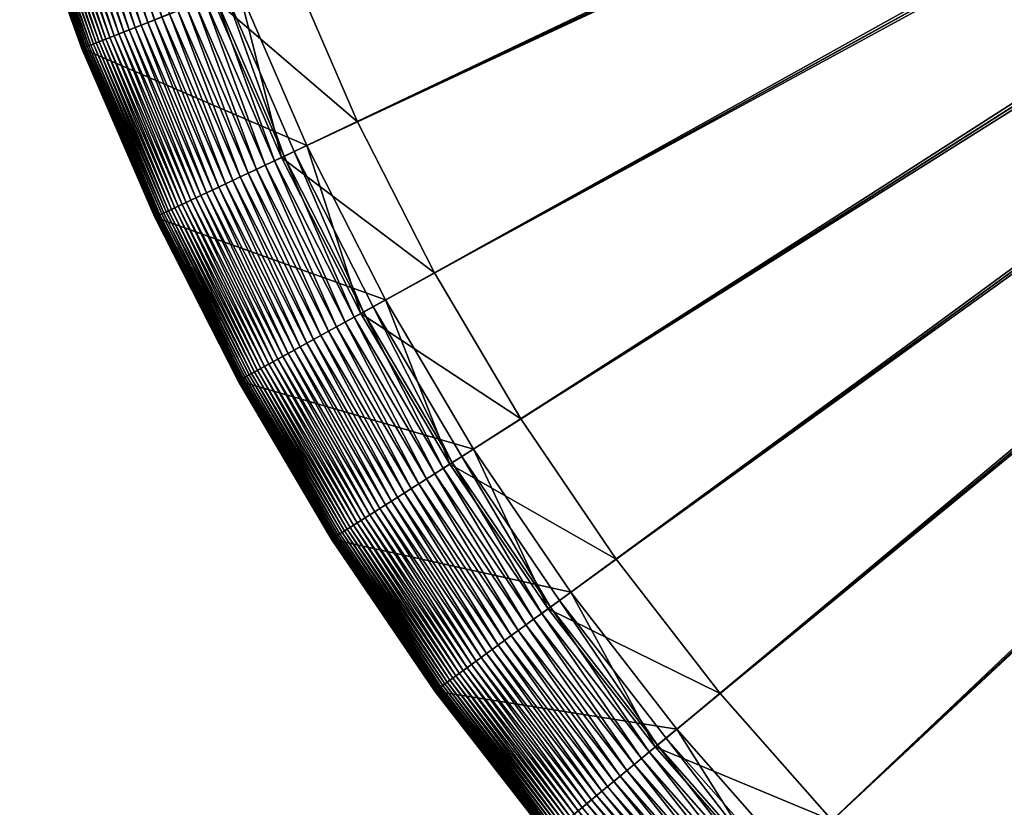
# Model space of a CAD drawing. Header units: millimetres. Extents: x -38.8 to 49.8, y -3.5 to 19.4.
# Tile 197 of 256: x -6.6 to -5.4, y -2.2 to -1.3. Entities that reach past the tile are written whole.
import ezdxf

# ---------------------------------------------------------------- set-up
doc = ezdxf.new("R2010")
doc.units = ezdxf.units.MM
doc.layers.get('0').update_dxf_attribs({"true_color": 0x5890e1})

msp = doc.modelspace()

# ---------------------------------------------------------------- meshes
at = {"color": 206, "true_color": 0x6c0888}
mesh = msp.add_polyface(dxfattribs=at)
corners = [(-4.2589, -3.1772, -9.7854), (-3.2967, -0.2158, -9.7854), (-3.3101, -0.211, -9.7854), (-3.2967, -0.2158, -10.1714), (-4.4253, -3.0275, -10.1546), (-3.3101, -0.211, -10.1714), (-4.4564, -3.1061, -9.7854), (-3.3232, -0.2053, -9.7854), (-4.613, -2.9463, -10.1546), (-3.3232, -0.2053, -10.1714), (-4.649, -3.0227, -9.7854), (-3.3359, -0.1989, -9.7854), (-4.7953, -2.8534, -10.1546), (-3.3359, -0.1989, -10.1714), (-4.836, -2.9274, -9.7854), (-3.3482, -0.1916, -9.7854), (-4.9713, -2.7493, -10.1546), (-3.3482, -0.1916, -10.1714), (-5.0166, -2.8206, -9.7854), (-3.36, -0.1836, -9.7854), (-5.1405, -2.6343, -10.1546), (-3.36, -0.1836, -10.1714), (-5.1902, -2.7027, -9.7854), (-3.3712, -0.1749, -9.7854), (-5.3022, -2.5089, -10.1546), (-3.3712, -0.1749, -10.1714), (-5.356, -2.574, -9.7854), (-3.3819, -0.1654, -9.7854), (-5.4556, -2.3736, -10.1546), (-3.3819, -0.1654, -10.1714), (-5.5134, -2.4352, -9.7854), (-3.392, -0.1554, -9.7854), (-5.6002, -2.229, -10.1546), (-3.392, -0.1554, -10.1714), (-5.6618, -2.2868, -9.7854), (-3.4014, -0.1447, -9.7854), (-5.7355, -2.0756, -10.1546), (-3.4014, -0.1447, -10.1714), (-5.8006, -2.1294, -9.7854), (-3.4102, -0.1334, -9.7854), (-5.8609, -1.9139, -10.1546), (-3.4102, -0.1334, -10.1714), (-5.9292, -1.9636, -9.7854), (-3.4182, -0.1216, -9.7854), (-6.0472, -1.79, -9.7854), (-5.9759, -1.7447, -10.1546), (-3.4182, -0.1216, -10.1714), (-3.4255, -0.1093, -9.7854), (-6.154, -1.6094, -9.7854), (-6.08, -1.5687, -10.1546), (-3.4255, -0.1093, -10.1714), (-3.4319, -0.0966, -9.7854), (-6.2493, -1.4224, -9.7854), (-6.1729, -1.3864, -10.1546), (-3.4319, -0.0966, -10.1714), (-3.4376, -0.0835, -9.7854), (-6.3327, -1.2298, -9.7854), (-6.2541, -1.1987, -10.1546), (-3.4376, -0.0835, -10.1714), (-3.4424, -0.0701, -9.7854), (-6.4038, -1.0323, -9.7854), (-6.3234, -1.0062, -10.1546), (-3.4424, -0.0701, -10.1714), (-3.4464, -0.0564, -9.7854), (-6.4623, -0.8308, -9.7854), (-6.3805, -0.8098, -10.1546), (-3.4464, -0.0564, -10.1714), (-3.4495, -0.0425, -9.7854), (-6.5081, -0.626, -9.7854), (-6.4251, -0.6101, -10.1546), (-3.4495, -0.0425, -10.1714), (-3.4517, -0.0284, -9.7854), (-6.5409, -0.4187, -9.7854), (-6.4571, -0.4081, -10.1546), (-3.4517, -0.0284, -10.1714), (-3.4531, -0.0143, -9.7854), (-6.4763, -0.2045, -10.1546), (-3.4531, -0.0143, -10.1714), (-6.5607, -0.2098, -9.7854), (-3.4535, 0, -9.7854), (-6.4828, 0, -10.1546), (-3.4535, 0, -10.1714)]
mesh.append_faces([[corners[k] for k in face] for face in [(3, 4, 5), (5, 8, 9), (9, 12, 13), (13, 16, 17), (17, 20, 21), (21, 24, 25), (25, 28, 29), (29, 32, 33), (33, 36, 37), (37, 40, 41), (42, 43, 44), (41, 45, 46), (44, 47, 48), (46, 49, 50), (48, 51, 52), (50, 53, 54), (52, 55, 56), (54, 57, 58), (56, 59, 60), (58, 61, 62), (60, 63, 64), (62, 65, 66), (64, 67, 68), (66, 69, 70), (68, 71, 72), (70, 73, 74), (74, 76, 77), (77, 80, 81)]], dxfattribs={"vtx0": -1, "color": 206})
mesh.append_faces([[corners[k] for k in face] for face in [(0, 1, 2), (6, 2, 7), (10, 7, 11), (14, 11, 15), (18, 15, 19), (22, 19, 23), (26, 23, 27), (30, 27, 31), (34, 31, 35), (38, 35, 39), (37, 36, 40), (42, 39, 43), (41, 40, 45), (44, 43, 47), (46, 45, 49), (48, 47, 51), (50, 49, 53), (52, 51, 55), (54, 53, 57), (56, 55, 59), (58, 57, 61), (60, 59, 63), (62, 61, 65), (64, 63, 67), (66, 65, 69), (68, 67, 71), (70, 69, 73), (72, 71, 75), (74, 73, 76), (78, 75, 79), (77, 76, 80)]], dxfattribs={"vtx2": -1, "color": 206})
mesh = msp.add_polyface(dxfattribs=at)
corners = [(-3.2266, -3.3407, -9.7854), (-3.2408, -0.2265, -9.7854), (-3.4363, -3.3341, -9.7854), (-3.2266, -0.2269, -10.1714), (-3.2266, -3.2562, -10.1546), (-3.431, -3.2497, -10.1546), (-3.255, -0.2252, -9.7854), (-3.6453, -3.3143, -9.7854), (-3.2408, -0.2265, -10.1714), (-3.6347, -3.2305, -10.1546), (-3.2691, -0.2229, -9.7854), (-3.8526, -3.2815, -9.7854), (-3.255, -0.2252, -10.1714), (-3.8367, -3.1985, -10.1546), (-3.283, -0.2198, -9.7854), (-4.0574, -3.2357, -9.7854), (-3.2691, -0.2229, -10.1714), (-4.0364, -3.1539, -10.1546), (-3.2967, -0.2158, -9.7854), (-4.2589, -3.1772, -9.7854), (-3.283, -0.2198, -10.1714), (-4.2328, -3.0968, -10.1546), (-3.3101, -0.211, -9.7854), (-4.4564, -3.1061, -9.7854), (-3.2967, -0.2158, -10.1714), (-4.4253, -3.0275, -10.1546), (-3.3232, -0.2053, -9.7854), (-4.649, -3.0227, -9.7854), (-3.3101, -0.211, -10.1714), (-4.613, -2.9463, -10.1546), (-3.3359, -0.1989, -9.7854), (-4.836, -2.9274, -9.7854), (-3.3232, -0.2053, -10.1714), (-4.7953, -2.8534, -10.1546), (-3.3482, -0.1916, -9.7854), (-5.0166, -2.8206, -9.7854), (-3.3359, -0.1989, -10.1714), (-4.9713, -2.7493, -10.1546), (-5.0373, -2.8532, -9.7881), (-5.2056, -2.7239, -9.7866), (-5.2129, -2.7339, -9.7881), (-5.0307, -2.8428, -9.7866), (-5.1981, -2.7135, -9.7857), (-5.0238, -2.832, -9.7857), (-5.1902, -2.7027, -9.7854), (-3.36, -0.1836, -9.7854), (-3.3482, -0.1916, -10.1714), (-5.1405, -2.6343, -10.1546), (-5.0257, -2.8349, -10.408), (-5.2001, -2.7163, -10.408), (-5.1803, -2.689, -12.6111), (-5.2712, -2.8141, -9.8368), (-5.2674, -2.8089, -9.8303), (-5.4397, -2.6752, -9.8303), (-5.2633, -2.8032, -9.8241), (-5.4353, -2.6698, -9.8241), (-5.2589, -2.7972, -9.8183), (-5.4305, -2.6641, -9.8183), (-5.2542, -2.7908, -9.813), (-5.4254, -2.658, -9.813), (-5.2492, -2.7839, -9.808), (-5.42, -2.6514, -9.808), (-5.244, -2.7767, -9.8035), (-5.4143, -2.6445, -9.8035), (-5.2384, -2.769, -9.7994), (-5.4083, -2.6372, -9.7994), (-5.2325, -2.7609, -9.7958), (-5.4019, -2.6295, -9.7958), (-5.2263, -2.7523, -9.7927), (-5.3951, -2.6213, -9.7927), (-5.2197, -2.7433, -9.7902), (-5.388, -2.6128, -9.7902), (-5.3806, -2.6037, -9.7881), (-5.3728, -2.5943, -9.7866), (-5.3646, -2.5844, -9.7857), (-5.356, -2.574, -9.7854), (-3.3712, -0.1749, -9.7854), (-3.36, -0.1836, -10.1714), (-5.3022, -2.5089, -10.1546), (-5.3668, -2.587, -10.408), (-5.3452, -2.561, -12.6111), (-5.2994, -2.853, -12.7647), (-5.4745, -2.7173, -12.7647), (-3.3819, -0.1654, -9.7854), (-5.5134, -2.4352, -9.7854), (-3.3712, -0.1749, -10.1714), (-5.4556, -2.3736, -10.1546), (-3.392, -0.1554, -9.7854), (-5.6618, -2.2868, -9.7854), (-3.3819, -0.1654, -10.1714), (-5.6002, -2.229, -10.1546), (-3.4014, -0.1447, -9.7854), (-5.8006, -2.1294, -9.7854), (-3.392, -0.1554, -10.1714), (-5.7355, -2.0756, -10.1546), (-3.4102, -0.1334, -9.7854), (-5.9292, -1.9636, -9.7854)]
mesh.append_faces([[corners[k] for k in face] for face in [(0, 1, 2), (2, 6, 7), (7, 10, 11), (11, 14, 15), (15, 18, 19), (19, 22, 23), (23, 26, 27), (27, 30, 31), (31, 34, 35), (38, 39, 40), (41, 42, 39), (43, 44, 42), (35, 45, 44), (37, 49, 47), (48, 50, 49), (68, 71, 69), (70, 72, 71), (40, 73, 72), (39, 74, 73), (42, 75, 74), (44, 76, 75), (47, 79, 78), (49, 80, 79), (50, 82, 80), (75, 83, 84), (84, 87, 88), (88, 91, 92), (92, 95, 96)]], dxfattribs={"vtx0": -1, "color": 206})
mesh.append_faces([[corners[k] for k in face] for face in [(3, 4, 5), (8, 5, 9), (12, 9, 13), (16, 13, 17), (20, 17, 21), (24, 21, 25), (28, 25, 29), (32, 29, 33), (36, 33, 37), (46, 37, 47), (37, 48, 49), (51, 52, 53), (52, 54, 55), (54, 56, 57), (56, 58, 59), (58, 60, 61), (60, 62, 63), (62, 64, 65), (64, 66, 67), (66, 68, 69), (68, 70, 71), (70, 40, 72), (40, 39, 73), (39, 42, 74), (42, 44, 75), (77, 47, 78), (47, 49, 79), (49, 50, 80), (50, 81, 82), (85, 78, 86), (89, 86, 90), (93, 90, 94)]], dxfattribs={"vtx2": -1, "color": 206})
mesh = msp.add_polyface(dxfattribs=at)
corners = [(-6.5055, -1.2982, -12.7647), (-6.5805, -1.0898, -9.9836), (-6.5805, -1.0898, -12.7647), (-6.5055, -1.2982, -9.9836), (-6.5805, -1.0898, -9.974), (-6.5055, -1.2982, -9.974), (-6.5802, -1.0897, -9.9644), (-6.5052, -1.2981, -9.9644), (-6.5796, -1.0895, -9.9548), (-6.5046, -1.2979, -9.9548), (-6.5787, -1.0892, -9.9453), (-6.5037, -1.2975, -9.9453), (-6.5775, -1.0888, -9.9359), (-6.5025, -1.297, -9.9359), (-6.501, -1.2964, -9.9266), (-6.5759, -1.0883, -9.9266), (-6.4992, -1.2957, -9.9174), (-6.5741, -1.0877, -9.9174), (-6.497, -1.2948, -9.9084), (-6.5718, -1.0869, -9.9084), (-6.4945, -1.2939, -9.8995), (-6.5693, -1.0861, -9.8995), (-6.4916, -1.2927, -9.8908), (-6.5663, -1.0852, -9.8908), (-6.4884, -1.2914, -9.8824), (-6.563, -1.0841, -9.8824), (-6.4848, -1.29, -9.8741), (-6.5593, -1.0829, -9.8741), (-6.4808, -1.2884, -9.8661), (-6.5553, -1.0816, -9.8661), (-6.4764, -1.2867, -9.8583), (-6.5508, -1.0801, -9.8583), (-6.4716, -1.2848, -9.8508), (-6.5459, -1.0785, -9.8508), (-6.4664, -1.2827, -9.8436), (-6.5406, -1.0768, -9.8436), (-6.4608, -1.2805, -9.8368), (-6.5348, -1.0749, -9.8368), (-6.4547, -1.2781, -9.8303), (-6.5286, -1.0729, -9.8303), (-6.4483, -1.2756, -9.8241), (-6.522, -1.0707, -9.8241), (-6.4413, -1.2728, -9.8183), (-6.5149, -1.0684, -9.8183), (-6.4339, -1.2699, -9.813), (-6.5073, -1.066, -9.813), (-6.4261, -1.2668, -9.808), (-6.4993, -1.0634, -9.808), (-6.4177, -1.2635, -9.8035), (-6.4908, -1.0606, -9.8035), (-6.4089, -1.26, -9.7994), (-6.4817, -1.0577, -9.7994), (-6.3996, -1.2563, -9.7958), (-6.4722, -1.0546, -9.7958), (-6.3897, -1.2524, -9.7927), (-6.4621, -1.0513, -9.7927), (-6.3794, -1.2483, -9.7902), (-6.4516, -1.0479, -9.7902), (-6.3685, -1.244, -9.7881), (-6.4404, -1.0442, -9.7881), (-6.3571, -1.2395, -9.7866), (-6.4288, -1.0405, -9.7866), (-6.3452, -1.2347, -9.7857), (-6.4165, -1.0365, -9.7857), (-6.3327, -1.2298, -9.7854), (-6.4038, -1.0323, -9.7854), (-6.2541, -1.1987, -10.1546), (-6.3484, -1.236, -10.408), (-6.4198, -1.0375, -10.408), (-6.3169, -1.2236, -12.6111), (-6.3877, -1.0271, -12.6111)]
mesh.append_faces([[corners[k] for k in face] for face in [(0, 1, 2), (3, 4, 1), (5, 6, 4), (7, 8, 6), (9, 10, 8), (11, 12, 10), (13, 15, 12), (14, 17, 15), (16, 19, 17), (18, 21, 19), (20, 23, 21), (22, 25, 23), (24, 27, 25), (26, 29, 27), (28, 31, 29), (30, 33, 31), (32, 35, 33), (34, 37, 35), (36, 39, 37), (38, 41, 39), (40, 43, 41), (42, 45, 43), (44, 47, 45), (46, 49, 47), (48, 51, 49), (50, 53, 51), (52, 55, 53), (54, 57, 55), (56, 59, 57), (69, 2, 70)]], dxfattribs={"vtx0": -1, "color": 206})
mesh.append_faces([[corners[k] for k in face] for face in [(13, 14, 15), (14, 16, 17), (16, 18, 19), (18, 20, 21), (20, 22, 23), (22, 24, 25), (24, 26, 27), (26, 28, 29), (28, 30, 31), (30, 32, 33), (32, 34, 35), (34, 36, 37), (36, 38, 39), (38, 40, 41), (40, 42, 43), (42, 44, 45), (44, 46, 47), (46, 48, 49), (48, 50, 51), (50, 52, 53), (52, 54, 55), (54, 56, 57), (56, 58, 59), (58, 60, 61), (60, 62, 63), (62, 64, 65), (66, 67, 68), (67, 69, 70), (69, 0, 2)]], dxfattribs={"vtx2": -1, "color": 206})
mesh = msp.add_polyface(dxfattribs=at)
corners = [(-6.4175, -1.5015, -12.7647), (-6.5055, -1.2982, -9.9836), (-6.5055, -1.2982, -12.7647), (-6.4175, -1.5015, -9.9836), (-6.5055, -1.2982, -9.974), (-6.4175, -1.5015, -9.974), (-6.5052, -1.2981, -9.9644), (-6.4172, -1.5014, -9.9644), (-6.5046, -1.2979, -9.9548), (-6.4166, -1.5011, -9.9548), (-6.5037, -1.2975, -9.9453), (-6.4158, -1.5007, -9.9453), (-6.5025, -1.297, -9.9359), (-6.4146, -1.5002, -9.9359), (-6.501, -1.2964, -9.9266), (-6.4131, -1.4995, -9.9266), (-6.4992, -1.2957, -9.9174), (-6.4114, -1.4986, -9.9174), (-6.497, -1.2948, -9.9084), (-6.4092, -1.4976, -9.9084), (-6.4945, -1.2939, -9.8995), (-6.4068, -1.4965, -9.8995), (-6.4916, -1.2927, -9.8908), (-6.404, -1.4952, -9.8908), (-6.4884, -1.2914, -9.8824), (-6.4008, -1.4937, -9.8824), (-6.4848, -1.29, -9.8741), (-6.3973, -1.492, -9.8741), (-6.4808, -1.2884, -9.8661), (-6.3935, -1.4902, -9.8661), (-6.4764, -1.2867, -9.8583), (-6.3892, -1.4882, -9.8583), (-6.4716, -1.2848, -9.8508), (-6.3845, -1.486, -9.8508), (-6.4664, -1.2827, -9.8436), (-6.3795, -1.4836, -9.8436), (-6.374, -1.4811, -9.8368), (-6.4608, -1.2805, -9.8368), (-6.3681, -1.4783, -9.8303), (-6.4547, -1.2781, -9.8303), (-6.3618, -1.4753, -9.8241), (-6.4483, -1.2756, -9.8241), (-6.3551, -1.4721, -9.8183), (-6.4413, -1.2728, -9.8183), (-6.3479, -1.4688, -9.813), (-6.4339, -1.2699, -9.813), (-6.3402, -1.4652, -9.808), (-6.4261, -1.2668, -9.808), (-6.3321, -1.4613, -9.8035), (-6.4177, -1.2635, -9.8035), (-6.3235, -1.4573, -9.7994), (-6.4089, -1.26, -9.7994), (-6.3144, -1.453, -9.7958), (-6.3996, -1.2563, -9.7958), (-6.3049, -1.4485, -9.7927), (-6.3897, -1.2524, -9.7927), (-6.2948, -1.4438, -9.7902), (-6.3794, -1.2483, -9.7902), (-6.2842, -1.4388, -9.7881), (-6.3685, -1.244, -9.7881), (-6.2731, -1.4336, -9.7866), (-6.3571, -1.2395, -9.7866), (-6.2615, -1.4281, -9.7857), (-6.3452, -1.2347, -9.7857), (-6.2493, -1.4224, -9.7854), (-6.3327, -1.2298, -9.7854), (-6.1729, -1.3864, -10.1546), (-6.2646, -1.4296, -10.408), (-6.3484, -1.236, -10.408), (-6.2541, -1.1987, -10.1546), (-6.234, -1.4152, -12.6111), (-6.3169, -1.2236, -12.6111), (-6.5805, -1.0898, -9.9836), (-6.5805, -1.0898, -9.974), (-6.5802, -1.0897, -9.9644), (-6.5796, -1.0895, -9.9548), (-6.5787, -1.0892, -9.9453), (-6.5775, -1.0888, -9.9359)]
mesh.append_faces([[corners[k] for k in face] for face in [(0, 1, 2), (3, 4, 1), (5, 6, 4), (7, 8, 6), (9, 10, 8), (11, 12, 10), (13, 14, 12), (15, 16, 14), (17, 18, 16), (19, 20, 18), (21, 22, 20), (23, 24, 22), (25, 26, 24), (27, 28, 26), (29, 30, 28), (31, 32, 30), (33, 34, 32), (35, 37, 34), (36, 39, 37), (38, 41, 39), (40, 43, 41), (42, 45, 43), (44, 47, 45), (46, 49, 47), (48, 51, 49), (50, 53, 51), (52, 55, 53), (54, 57, 55), (56, 59, 57), (58, 61, 59), (60, 63, 61), (62, 65, 63), (66, 68, 69), (67, 71, 68), (70, 2, 71)]], dxfattribs={"vtx0": -1, "color": 206})
mesh.append_faces([[corners[k] for k in face] for face in [(35, 36, 37), (36, 38, 39), (38, 40, 41), (40, 42, 43), (42, 44, 45), (44, 46, 47), (46, 48, 49), (48, 50, 51), (50, 52, 53), (52, 54, 55), (54, 56, 57), (56, 58, 59), (58, 60, 61), (60, 62, 63), (62, 64, 65), (66, 67, 68), (67, 70, 71), (70, 0, 2), (2, 1, 72), (1, 4, 73), (4, 6, 74), (6, 8, 75), (8, 10, 76), (10, 12, 77)]], dxfattribs={"vtx2": -1, "color": 206})
mesh = msp.add_polyface(dxfattribs=at)
corners = [(-6.3169, -1.6989, -12.7647), (-6.3169, -1.6989, -9.9836), (-6.4175, -1.5015, -9.9836), (-6.4175, -1.5015, -12.7647), (-6.3169, -1.6989, -9.974), (-6.4175, -1.5015, -9.974), (-6.3166, -1.6988, -9.9644), (-6.4172, -1.5014, -9.9644), (-6.3161, -1.6985, -9.9548), (-6.4166, -1.5011, -9.9548), (-6.3152, -1.698, -9.9453), (-6.4158, -1.5007, -9.9453), (-6.3141, -1.6974, -9.9359), (-6.4146, -1.5002, -9.9359), (-6.3127, -1.6966, -9.9266), (-6.4131, -1.4995, -9.9266), (-6.311, -1.6957, -9.9174), (-6.4114, -1.4986, -9.9174), (-6.3089, -1.6945, -9.9084), (-6.4092, -1.4976, -9.9084), (-6.3066, -1.6932, -9.8995), (-6.4068, -1.4965, -9.8995), (-6.3038, -1.6917, -9.8908), (-6.404, -1.4952, -9.8908), (-6.3008, -1.6901, -9.8824), (-6.4008, -1.4937, -9.8824), (-6.2974, -1.6882, -9.8741), (-6.3973, -1.492, -9.8741), (-6.2936, -1.6861, -9.8661), (-6.3935, -1.4902, -9.8661), (-6.2895, -1.6839, -9.8583), (-6.3892, -1.4882, -9.8583), (-6.285, -1.6814, -9.8508), (-6.3845, -1.486, -9.8508), (-6.2801, -1.6787, -9.8436), (-6.3795, -1.4836, -9.8436), (-6.2748, -1.6758, -9.8368), (-6.374, -1.4811, -9.8368), (-6.3681, -1.4783, -9.8303), (-6.2691, -1.6726, -9.8303), (-6.3618, -1.4753, -9.8241), (-6.263, -1.6693, -9.8241), (-6.3551, -1.4721, -9.8183), (-6.2565, -1.6657, -9.8183), (-6.3479, -1.4688, -9.813), (-6.2495, -1.6618, -9.813), (-6.3402, -1.4652, -9.808), (-6.2421, -1.6578, -9.808), (-6.3321, -1.4613, -9.8035), (-6.5055, -1.2982, -9.9836), (-6.5055, -1.2982, -9.974), (-6.5052, -1.2981, -9.9644), (-6.5046, -1.2979, -9.9548), (-6.5037, -1.2975, -9.9453), (-6.5025, -1.297, -9.9359), (-6.501, -1.2964, -9.9266), (-6.4992, -1.2957, -9.9174), (-6.497, -1.2948, -9.9084), (-6.4945, -1.2939, -9.8995), (-6.4916, -1.2927, -9.8908), (-6.4884, -1.2914, -9.8824), (-6.4848, -1.29, -9.8741), (-6.4808, -1.2884, -9.8661), (-6.4764, -1.2867, -9.8583), (-6.4716, -1.2848, -9.8508), (-6.4664, -1.2827, -9.8436)]
mesh.append_faces([[corners[k] for k in face] for face in [(0, 2, 3), (1, 5, 2), (4, 7, 5), (6, 9, 7), (8, 11, 9), (10, 13, 11), (12, 15, 13), (14, 17, 15), (16, 19, 17), (18, 21, 19), (20, 23, 21), (22, 25, 23), (24, 27, 25), (26, 29, 27), (28, 31, 29), (30, 33, 31), (32, 35, 33), (34, 37, 35), (36, 38, 37), (39, 40, 38), (41, 42, 40), (43, 44, 42), (45, 46, 44), (47, 48, 46)]], dxfattribs={"vtx0": -1, "color": 206})
mesh.append_faces([[corners[k] for k in face] for face in [(0, 1, 2), (1, 4, 5), (4, 6, 7), (6, 8, 9), (8, 10, 11), (10, 12, 13), (12, 14, 15), (14, 16, 17), (16, 18, 19), (18, 20, 21), (20, 22, 23), (22, 24, 25), (24, 26, 27), (26, 28, 29), (28, 30, 31), (30, 32, 33), (32, 34, 35), (34, 36, 37), (3, 2, 49), (2, 5, 50), (5, 7, 51), (7, 9, 52), (9, 11, 53), (11, 13, 54), (13, 15, 55), (15, 17, 56), (17, 19, 57), (19, 21, 58), (21, 23, 59), (23, 25, 60), (25, 27, 61), (27, 29, 62), (29, 31, 63), (31, 33, 64), (33, 35, 65)]], dxfattribs={"vtx2": -1, "color": 206})
mesh = msp.add_polyface(dxfattribs=at)
corners = [(-6.1964, -1.8847, -9.9084), (-6.3066, -1.6932, -9.8995), (-6.3089, -1.6945, -9.9084), (-6.1942, -1.8833, -9.8995), (-6.3038, -1.6917, -9.8908), (-6.1915, -1.8816, -9.8908), (-6.3008, -1.6901, -9.8824), (-6.1886, -1.8798, -9.8823), (-6.2974, -1.6882, -9.8741), (-6.1853, -1.8777, -9.8741), (-6.2936, -1.6861, -9.8661), (-6.1817, -1.8754, -9.8661), (-6.2895, -1.6839, -9.8583), (-6.1777, -1.8729, -9.8583), (-6.285, -1.6814, -9.8508), (-6.1734, -1.8701, -9.8508), (-6.2801, -1.6787, -9.8436), (-6.1687, -1.8671, -9.8436), (-6.2748, -1.6758, -9.8368), (-6.1636, -1.8639, -9.8368), (-6.2691, -1.6726, -9.8303), (-6.1581, -1.8604, -9.8303), (-6.263, -1.6693, -9.8241), (-6.1522, -1.8566, -9.8241), (-6.2565, -1.6657, -9.8183), (-6.1459, -1.8526, -9.8183), (-6.2495, -1.6618, -9.813), (-6.1392, -1.8484, -9.813), (-6.2421, -1.6578, -9.808), (-6.132, -1.8438, -9.808), (-6.2342, -1.6535, -9.8035), (-6.1245, -1.839, -9.8035), (-6.2259, -1.6489, -9.7994), (-6.1164, -1.834, -9.7994), (-6.2171, -1.644, -9.7958), (-6.108, -1.8286, -9.7958), (-6.2078, -1.639, -9.7927), (-6.099, -1.8229, -9.7927), (-6.1981, -1.6336, -9.7902), (-6.0896, -1.817, -9.7902), (-6.0798, -1.8107, -9.7881), (-6.1878, -1.628, -9.7881), (-6.0694, -1.8041, -9.7866), (-6.1771, -1.622, -9.7866), (-6.0586, -1.7972, -9.7857), (-6.1658, -1.6159, -9.7857), (-6.0472, -1.79, -9.7854), (-6.154, -1.6094, -9.7854), (-5.9759, -1.7447, -10.1546), (-6.0615, -1.7991, -10.408), (-6.1688, -1.6175, -10.408), (-6.08, -1.5687, -10.1546), (-6.0329, -1.781, -12.6111), (-6.1392, -1.6012, -12.6111), (-6.3169, -1.6989, -12.7647), (-6.3681, -1.4783, -9.8303), (-6.3618, -1.4753, -9.8241), (-6.3551, -1.4721, -9.8183), (-6.3479, -1.4688, -9.813), (-6.3402, -1.4652, -9.808), (-6.3321, -1.4613, -9.8035), (-6.3235, -1.4573, -9.7994), (-6.3144, -1.453, -9.7958), (-6.3049, -1.4485, -9.7927), (-6.2948, -1.4438, -9.7902), (-6.2842, -1.4388, -9.7881), (-6.2731, -1.4336, -9.7866), (-6.2615, -1.4281, -9.7857), (-6.2493, -1.4224, -9.7854), (-6.2646, -1.4296, -10.408), (-6.1729, -1.3864, -10.1546), (-6.234, -1.4152, -12.6111), (-6.4175, -1.5015, -12.7647)]
mesh.append_faces([[corners[k] for k in face] for face in [(0, 1, 2), (3, 4, 1), (5, 6, 4), (7, 8, 6), (9, 10, 8), (11, 12, 10), (13, 14, 12), (15, 16, 14), (17, 18, 16), (19, 20, 18), (21, 22, 20), (23, 24, 22), (25, 26, 24), (27, 28, 26), (29, 30, 28), (31, 32, 30), (33, 34, 32), (35, 36, 34), (37, 38, 36), (39, 41, 38), (40, 43, 41), (42, 45, 43), (44, 47, 45), (48, 50, 51), (49, 53, 50), (52, 54, 53), (30, 61, 60), (32, 62, 61), (34, 63, 62), (36, 64, 63), (38, 65, 64), (41, 66, 65), (43, 67, 66), (45, 68, 67), (51, 69, 70), (50, 71, 69), (53, 72, 71)]], dxfattribs={"vtx0": -1, "color": 206})
mesh.append_faces([[corners[k] for k in face] for face in [(39, 40, 41), (40, 42, 43), (42, 44, 45), (44, 46, 47), (48, 49, 50), (49, 52, 53), (18, 20, 55), (20, 22, 56), (22, 24, 57), (24, 26, 58), (26, 28, 59), (28, 30, 60), (30, 32, 61), (32, 34, 62), (34, 36, 63), (36, 38, 64), (38, 41, 65), (41, 43, 66), (43, 45, 67), (45, 47, 68), (51, 50, 69), (50, 53, 71), (53, 54, 72)]], dxfattribs={"vtx2": -1, "color": 206})
mesh = msp.add_polyface(dxfattribs=at)
corners = [(-6.0796, -2.0729, -12.7647), (-6.0796, -2.0729, -9.9836), (-6.2042, -1.8896, -9.9836), (-6.2042, -1.8896, -12.7647), (-6.0796, -2.0728, -9.974), (-6.2041, -1.8896, -9.974), (-6.0794, -2.0727, -9.9644), (-6.2039, -1.8894, -9.9644), (-6.2033, -1.8891, -9.9548), (-6.0788, -2.0723, -9.9548), (-6.2025, -1.8886, -9.9453), (-6.0781, -2.0717, -9.9453), (-6.2014, -1.8879, -9.9359), (-6.077, -2.071, -9.9359), (-6.2001, -1.887, -9.9266), (-6.0757, -2.07, -9.9266), (-6.1984, -1.886, -9.9174), (-6.0741, -2.0689, -9.9174), (-6.1964, -1.8847, -9.9084), (-6.0722, -2.0675, -9.9084), (-6.1942, -1.8833, -9.8995), (-6.07, -2.0659, -9.8995), (-6.1915, -1.8816, -9.8908), (-6.0675, -2.0641, -9.8908), (-6.1886, -1.8798, -9.8823), (-6.0647, -2.062, -9.8823), (-6.1853, -1.8777, -9.8741), (-6.0616, -2.0598, -9.8741), (-6.1817, -1.8754, -9.8661), (-6.0581, -2.0572, -9.8661), (-6.1777, -1.8729, -9.8583), (-6.0543, -2.0545, -9.8583), (-6.1734, -1.8701, -9.8508), (-6.0501, -2.0514, -9.8508), (-6.1687, -1.8671, -9.8436), (-6.0456, -2.0482, -9.8436), (-6.1636, -1.8639, -9.8368), (-6.3169, -1.6989, -9.9836), (-6.3169, -1.6989, -12.7647), (-6.3169, -1.6989, -9.974), (-6.3166, -1.6988, -9.9644), (-6.3161, -1.6985, -9.9548), (-6.3152, -1.698, -9.9453), (-6.3141, -1.6974, -9.9359), (-6.3127, -1.6966, -9.9266), (-6.311, -1.6957, -9.9174), (-6.3089, -1.6945, -9.9084), (-6.3066, -1.6932, -9.8995), (-6.3038, -1.6917, -9.8908), (-6.3008, -1.6901, -9.8824), (-6.2974, -1.6882, -9.8741), (-6.2936, -1.6861, -9.8661), (-6.2895, -1.6839, -9.8583), (-6.285, -1.6814, -9.8508), (-6.2801, -1.6787, -9.8436), (-6.2748, -1.6758, -9.8368), (-6.1581, -1.8604, -9.8303), (-6.2691, -1.6726, -9.8303), (-6.1522, -1.8566, -9.8241), (-6.263, -1.6693, -9.8241), (-6.1459, -1.8526, -9.8183), (-6.2565, -1.6657, -9.8183), (-6.1392, -1.8484, -9.813), (-6.2495, -1.6618, -9.813), (-6.132, -1.8438, -9.808), (-6.2421, -1.6578, -9.808), (-6.1245, -1.839, -9.8035), (-6.2342, -1.6535, -9.8035), (-6.1164, -1.834, -9.7994), (-6.2259, -1.6489, -9.7994), (-6.108, -1.8286, -9.7958), (-6.2171, -1.644, -9.7958), (-6.099, -1.8229, -9.7927), (-6.2078, -1.639, -9.7927), (-6.0896, -1.817, -9.7902), (-6.1981, -1.6336, -9.7902), (-6.0329, -1.781, -12.6111)]
mesh.append_faces([[corners[k] for k in face] for face in [(0, 2, 3), (1, 5, 2), (4, 7, 5), (6, 8, 7), (9, 10, 8), (11, 12, 10), (13, 14, 12), (15, 16, 14), (17, 18, 16), (19, 20, 18), (21, 22, 20), (23, 24, 22), (25, 26, 24), (27, 28, 26), (29, 30, 28), (31, 32, 30), (33, 34, 32), (35, 36, 34), (3, 37, 38), (2, 39, 37), (5, 40, 39), (7, 41, 40), (8, 42, 41), (10, 43, 42), (12, 44, 43), (14, 45, 44), (16, 46, 45)]], dxfattribs={"vtx0": -1, "color": 206})
mesh.append_faces([[corners[k] for k in face] for face in [(0, 1, 2), (1, 4, 5), (4, 6, 7), (3, 2, 37), (2, 5, 39), (5, 7, 40), (7, 8, 41), (8, 10, 42), (10, 12, 43), (12, 14, 44), (14, 16, 45), (16, 18, 46), (18, 20, 47), (20, 22, 48), (22, 24, 49), (24, 26, 50), (26, 28, 51), (28, 30, 52), (30, 32, 53), (32, 34, 54), (34, 36, 55), (36, 56, 57), (56, 58, 59), (58, 60, 61), (60, 62, 63), (62, 64, 65), (64, 66, 67), (66, 68, 69), (68, 70, 71), (70, 72, 73), (72, 74, 75), (76, 3, 38)]], dxfattribs={"vtx2": -1, "color": 206})
mesh = msp.add_polyface(dxfattribs=at)
corners = [(-5.8638, -2.1817, -9.7994), (-5.9875, -2.0059, -9.7958), (-5.9956, -2.0118, -9.7994), (-5.8561, -2.1753, -9.7958), (-5.9789, -1.9997, -9.7927), (-5.8479, -2.1686, -9.7927), (-5.9699, -1.9931, -9.7902), (-5.8393, -2.1615, -9.7902), (-5.9604, -1.9863, -9.7881), (-5.8303, -2.154, -9.7881), (-5.9505, -1.9791, -9.7866), (-5.8209, -2.1462, -9.7866), (-5.9401, -1.9715, -9.7857), (-5.811, -2.138, -9.7857), (-5.9292, -1.9636, -9.7854), (-5.7355, -2.0756, -10.1546), (-5.8136, -2.1402, -10.408), (-5.9429, -1.9735, -10.408), (-5.8609, -1.9139, -10.1546), (-5.9156, -1.9537, -12.6111), (-5.7876, -2.1187, -12.6111), (-6.0796, -2.0729, -12.7647), (-6.0794, -2.0727, -9.9644), (-6.0788, -2.0723, -9.9548), (-6.2033, -1.8891, -9.9548), (-6.0781, -2.0717, -9.9453), (-6.2025, -1.8886, -9.9453), (-6.077, -2.071, -9.9359), (-6.2014, -1.8879, -9.9359), (-6.0757, -2.07, -9.9266), (-6.2001, -1.887, -9.9266), (-6.0741, -2.0689, -9.9174), (-6.1984, -1.886, -9.9174), (-6.0722, -2.0675, -9.9084), (-6.1964, -1.8847, -9.9084), (-6.07, -2.0659, -9.8995), (-6.1942, -1.8833, -9.8995), (-6.0675, -2.0641, -9.8908), (-6.1915, -1.8816, -9.8908), (-6.0647, -2.062, -9.8823), (-6.1886, -1.8798, -9.8823), (-6.0616, -2.0598, -9.8741), (-6.1853, -1.8777, -9.8741), (-6.0581, -2.0572, -9.8661), (-6.1817, -1.8754, -9.8661), (-6.0543, -2.0545, -9.8583), (-6.1777, -1.8729, -9.8583), (-6.0501, -2.0514, -9.8508), (-6.1734, -1.8701, -9.8508), (-6.0456, -2.0482, -9.8436), (-6.1687, -1.8671, -9.8436), (-6.0407, -2.0446, -9.8368), (-6.1636, -1.8639, -9.8368), (-6.0355, -2.0408, -9.8303), (-6.1581, -1.8604, -9.8303), (-6.0298, -2.0367, -9.8241), (-6.1522, -1.8566, -9.8241), (-6.0238, -2.0323, -9.8183), (-6.1459, -1.8526, -9.8183), (-6.0174, -2.0276, -9.813), (-6.1392, -1.8484, -9.813), (-6.0105, -2.0226, -9.808), (-6.132, -1.8438, -9.808), (-6.0033, -2.0174, -9.8035), (-6.1245, -1.839, -9.8035), (-6.1164, -1.834, -9.7994), (-6.108, -1.8286, -9.7958), (-6.099, -1.8229, -9.7927), (-6.0896, -1.817, -9.7902), (-6.0798, -1.8107, -9.7881), (-6.0694, -1.8041, -9.7866), (-6.0586, -1.7972, -9.7857), (-6.0472, -1.79, -9.7854), (-6.0615, -1.7991, -10.408), (-5.9759, -1.7447, -10.1546), (-6.0329, -1.781, -12.6111), (-6.2042, -1.8896, -12.7647)]
mesh.append_faces([[corners[k] for k in face] for face in [(0, 1, 2), (3, 4, 1), (5, 6, 4), (7, 8, 6), (9, 10, 8), (11, 12, 10), (13, 14, 12), (15, 17, 18), (16, 19, 17), (20, 21, 19), (51, 54, 52), (53, 56, 54), (55, 58, 56), (57, 60, 58), (59, 62, 60), (61, 64, 62), (63, 65, 64), (2, 66, 65), (1, 67, 66), (4, 68, 67), (6, 69, 68), (8, 70, 69), (10, 71, 70), (12, 72, 71), (18, 73, 74), (17, 75, 73), (19, 76, 75)]], dxfattribs={"vtx0": -1, "color": 206})
mesh.append_faces([[corners[k] for k in face] for face in [(15, 16, 17), (22, 23, 24), (23, 25, 26), (25, 27, 28), (27, 29, 30), (29, 31, 32), (31, 33, 34), (33, 35, 36), (35, 37, 38), (37, 39, 40), (39, 41, 42), (41, 43, 44), (43, 45, 46), (45, 47, 48), (47, 49, 50), (49, 51, 52), (51, 53, 54), (53, 55, 56), (55, 57, 58), (57, 59, 60), (59, 61, 62), (61, 63, 64), (63, 2, 65), (2, 1, 66), (1, 4, 67), (4, 6, 68), (6, 8, 69), (8, 10, 70), (10, 12, 71), (12, 14, 72), (18, 17, 73), (17, 19, 75), (19, 21, 76)]], dxfattribs={"vtx2": -1, "color": 206})
mesh = msp.add_polyface(dxfattribs=at)
corners = [(-5.5226, -2.445, -9.7857), (-5.6618, -2.2868, -9.7854), (-5.6716, -2.2961, -9.7857), (-5.4556, -2.3736, -10.1546), (-5.6741, -2.2984, -10.408), (-5.6002, -2.229, -10.1546), (-5.525, -2.4476, -10.408), (-5.6495, -2.2753, -12.6111), (-5.795, -2.4119, -9.9359), (-5.9401, -2.2448, -9.9266), (-5.9414, -2.2459, -9.9359), (-5.7938, -2.4108, -9.9266), (-5.9386, -2.2436, -9.9174), (-5.7924, -2.4094, -9.9174), (-5.9368, -2.2421, -9.9084), (-5.7907, -2.4078, -9.9084), (-5.9347, -2.2404, -9.8995), (-5.7887, -2.406, -9.8995), (-5.9323, -2.2384, -9.8908), (-5.7864, -2.4039, -9.8908), (-5.9297, -2.2362, -9.8823), (-5.7839, -2.4015, -9.8823), (-5.9267, -2.2337, -9.8741), (-5.7811, -2.3988, -9.8741), (-5.778, -2.3959, -9.8661), (-5.9234, -2.231, -9.8661), (-5.7745, -2.3927, -9.8583), (-5.9197, -2.228, -9.8583), (-5.7708, -2.3891, -9.8508), (-5.9158, -2.2247, -9.8508), (-5.7667, -2.3853, -9.8436), (-5.9115, -2.2211, -9.8436), (-5.7623, -2.3812, -9.8368), (-5.9068, -2.2173, -9.8368), (-5.7575, -2.3767, -9.8303), (-5.9018, -2.2131, -9.8303), (-5.7525, -2.372, -9.8241), (-5.8964, -2.2087, -9.8241), (-5.747, -2.3668, -9.8183), (-5.8907, -2.2039, -9.8183), (-5.7412, -2.3614, -9.813), (-5.8845, -2.1988, -9.813), (-5.7351, -2.3556, -9.808), (-5.878, -2.1935, -9.808), (-5.7285, -2.3495, -9.8035), (-5.8711, -2.1877, -9.8035), (-5.7216, -2.343, -9.7994), (-5.8638, -2.1817, -9.7994), (-5.7143, -2.3361, -9.7958), (-5.8561, -2.1753, -9.7958), (-5.7066, -2.3289, -9.7927), (-5.8479, -2.1686, -9.7927), (-5.6985, -2.3213, -9.7902), (-5.8393, -2.1615, -9.7902), (-5.6899, -2.3132, -9.7881), (-5.8303, -2.154, -9.7881), (-5.681, -2.3048, -9.7866), (-5.8209, -2.1462, -9.7866), (-5.811, -2.138, -9.7857), (-5.8006, -2.1294, -9.7854), (-5.8136, -2.1402, -10.408), (-5.7355, -2.0756, -10.1546), (-5.7876, -2.1187, -12.6111), (-5.7973, -2.4141, -12.7647), (-5.9438, -2.2479, -12.7647), (-5.9699, -1.9931, -9.7902), (-5.9604, -1.9863, -9.7881), (-5.9505, -1.9791, -9.7866), (-5.9401, -1.9715, -9.7857), (-5.9292, -1.9636, -9.7854), (-5.9156, -1.9537, -12.6111)]
mesh.append_faces([[corners[k] for k in face] for face in [(0, 1, 2), (3, 4, 5), (6, 7, 4), (8, 9, 10), (11, 12, 9), (13, 14, 12), (15, 16, 14), (17, 18, 16), (19, 20, 18), (21, 22, 20), (23, 25, 22), (24, 27, 25), (26, 29, 27), (28, 31, 29), (30, 33, 31), (32, 35, 33), (34, 37, 35), (36, 39, 37), (38, 41, 39), (40, 43, 41), (42, 45, 43), (44, 47, 45), (46, 49, 47), (48, 51, 49), (50, 53, 51), (52, 55, 53), (54, 57, 55), (56, 58, 57), (2, 59, 58), (5, 60, 61), (4, 62, 60), (7, 64, 62)]], dxfattribs={"vtx0": -1, "color": 206})
mesh.append_faces([[corners[k] for k in face] for face in [(23, 24, 25), (24, 26, 27), (26, 28, 29), (28, 30, 31), (30, 32, 33), (32, 34, 35), (34, 36, 37), (36, 38, 39), (38, 40, 41), (40, 42, 43), (42, 44, 45), (44, 46, 47), (46, 48, 49), (48, 50, 51), (50, 52, 53), (52, 54, 55), (54, 56, 57), (56, 2, 58), (2, 1, 59), (5, 4, 60), (4, 7, 62), (7, 63, 64), (51, 53, 65), (53, 55, 66), (55, 57, 67), (57, 58, 68), (58, 59, 69), (60, 62, 70)]], dxfattribs={"vtx2": -1, "color": 206})
mesh = msp.add_polyface(dxfattribs=at)
corners = [(-5.7973, -2.4141, -12.7647), (-5.9438, -2.2479, -9.9836), (-5.9438, -2.2479, -12.7647), (-5.7973, -2.4141, -9.9836), (-5.9438, -2.2479, -9.974), (-5.7973, -2.4141, -9.974), (-5.9436, -2.2477, -9.9644), (-5.7971, -2.4139, -9.9644), (-5.9431, -2.2473, -9.9548), (-5.7966, -2.4134, -9.9548), (-5.9424, -2.2467, -9.9453), (-5.7959, -2.4128, -9.9453), (-5.9414, -2.2459, -9.9359), (-6.0796, -2.0729, -9.9836), (-6.0796, -2.0729, -12.7647), (-6.0796, -2.0728, -9.974), (-6.0794, -2.0727, -9.9644), (-6.0788, -2.0723, -9.9548), (-6.0781, -2.0717, -9.9453), (-6.077, -2.071, -9.9359), (-5.9401, -2.2448, -9.9266), (-6.0757, -2.07, -9.9266), (-5.9386, -2.2436, -9.9174), (-6.0741, -2.0689, -9.9174), (-5.9368, -2.2421, -9.9084), (-6.0722, -2.0675, -9.9084), (-5.9347, -2.2404, -9.8995), (-6.07, -2.0659, -9.8995), (-5.9323, -2.2384, -9.8908), (-6.0675, -2.0641, -9.8908), (-5.9297, -2.2362, -9.8823), (-6.0647, -2.062, -9.8823), (-5.9267, -2.2337, -9.8741), (-6.0616, -2.0598, -9.8741), (-5.9234, -2.231, -9.8661), (-6.0581, -2.0572, -9.8661), (-5.9197, -2.228, -9.8583), (-6.0543, -2.0545, -9.8583), (-5.9158, -2.2247, -9.8508), (-6.0501, -2.0514, -9.8508), (-5.9115, -2.2211, -9.8436), (-6.0456, -2.0482, -9.8436), (-5.9068, -2.2173, -9.8368), (-6.0407, -2.0446, -9.8368), (-5.9018, -2.2131, -9.8303), (-6.0355, -2.0408, -9.8303), (-5.8964, -2.2087, -9.8241), (-6.0298, -2.0367, -9.8241), (-5.8907, -2.2039, -9.8183), (-6.0238, -2.0323, -9.8183), (-5.8845, -2.1988, -9.813), (-6.0174, -2.0276, -9.813), (-5.878, -2.1935, -9.808), (-6.0105, -2.0226, -9.808), (-5.8711, -2.1877, -9.8035), (-6.0033, -2.0174, -9.8035), (-5.8638, -2.1817, -9.7994), (-5.9956, -2.0118, -9.7994), (-5.8561, -2.1753, -9.7958), (-5.9875, -2.0059, -9.7958), (-5.8479, -2.1686, -9.7927), (-5.9789, -1.9997, -9.7927), (-5.7876, -2.1187, -12.6111)]
mesh.append_faces([[corners[k] for k in face] for face in [(0, 1, 2), (3, 4, 1), (5, 6, 4), (7, 8, 6), (9, 10, 8), (11, 12, 10), (2, 13, 14), (1, 15, 13), (4, 16, 15), (6, 17, 16), (8, 18, 17), (10, 19, 18), (12, 21, 19), (20, 23, 21), (22, 25, 23), (24, 27, 25), (26, 29, 27), (28, 31, 29), (30, 33, 31), (32, 35, 33), (34, 37, 35), (36, 39, 37), (38, 41, 39), (40, 43, 41), (42, 45, 43), (44, 47, 45), (46, 49, 47), (48, 51, 49), (50, 53, 51), (52, 55, 53), (54, 57, 55)]], dxfattribs={"vtx0": -1, "color": 206})
mesh.append_faces([[corners[k] for k in face] for face in [(2, 1, 13), (1, 4, 15), (4, 6, 16), (6, 8, 17), (8, 10, 18), (10, 12, 19), (12, 20, 21), (20, 22, 23), (22, 24, 25), (24, 26, 27), (26, 28, 29), (28, 30, 31), (30, 32, 33), (32, 34, 35), (34, 36, 37), (36, 38, 39), (38, 40, 41), (40, 42, 43), (42, 44, 45), (44, 46, 47), (46, 48, 49), (48, 50, 51), (50, 52, 53), (52, 54, 55), (54, 56, 57), (56, 58, 59), (58, 60, 61), (62, 2, 14)]], dxfattribs={"vtx2": -1, "color": 206})

doc.saveas('drawing.dxf')
